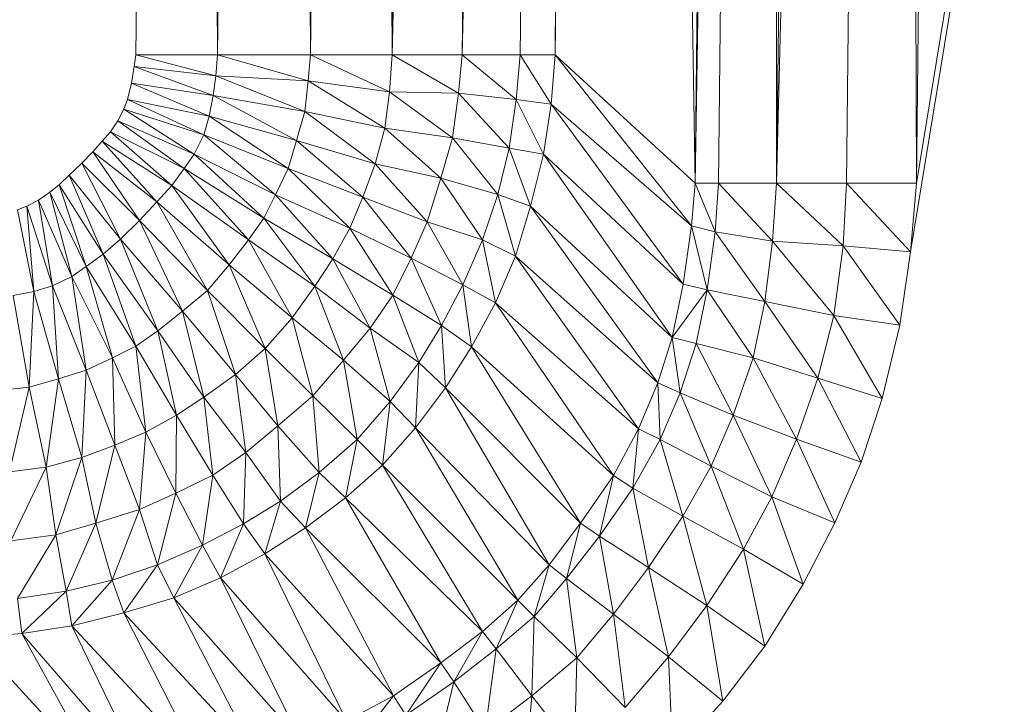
# Model space of a CAD drawing. Header units: metres. Extents: x 391.1 to 427.5, y 12.7 to 28.4.
# Tile 25 of 222: x 409.0032 to 409.0602, y 14.256 to 14.2956. Entities that reach past the tile are written whole.
import ezdxf

# ---------------------------------------------------------------- set-up
doc = ezdxf.new("R2010")
doc.units = ezdxf.units.M
doc.layers.add('02_MOBILIARIO', color=7, linetype='Continuous', lineweight=18)

# ---------------------------------------------------------------- blocks, each defined once
blk = doc.blocks.new('Family - Plats de dutxa PS-1-153583-01_ENLLUMENAT_PS1')
at = {"layer": '02_MOBILIARIO', "color": 253, "true_color": 0xaaaaaa}
for p, q in [((0.706458, 0.113238), (0.709829, 0.400261)), ((0.706458, 0.113238), (0.709829, 0.400261)), ((0.711177, 0.113238), (0.709829, 0.400261)), ((0.709829, 0.400261), (0.711177, 0.113238)), ((0.711177, 0.113238), (0.714548, 0.400261)), ((0.714548, 0.400261), (0.711177, 0.113238)), ((0.71657, 0.113238), (0.714548, 0.400261)), ((0.714548, 0.400261), (0.71657, 0.113238)), ((0.71657, 0.113238), (0.719941, 0.400261)), ((0.719941, 0.400261), (0.71657, 0.113238)), ((0.721289, 0.113238), (0.719941, 0.400261)), ((0.719941, 0.400261), (0.721289, 0.113238)), ((0.728705, 0.400261), (0.721289, 0.113238)), ((0.721289, 0.113238), (0.72466, 0.400261)), ((0.721289, 0.113238), (0.728705, 0.400261)), ((0.72466, 0.400261), (0.721289, 0.113238)), ((0.732076, 0.400261), (0.725334, 0.113238)), ((0.725334, 0.113238), (0.728705, 0.400261)), ((0.725334, 0.113238), (0.732076, 0.400261)), ((0.728705, 0.400261), (0.725334, 0.113238)), ((0.728705, 0.113238), (0.732076, 0.400261)), ((0.732076, 0.400261), (0.728705, 0.113238)), ((0.730727, 0.113238), (0.734098, 0.400261)), ((0.730727, 0.113238), (0.732076, 0.400261)), ((0.732076, 0.400261), (0.730727, 0.113238)), ((0.734098, 0.400261), (0.730727, 0.113238)), ((0.738817, 0.105823), (0.734098, 0.400261)), ((0.734098, 0.400261), (0.738817, 0.105823)), ((0.743536, 0.400261), (0.738817, 0.105823)), ((0.738817, 0.105823), (0.742188, 0.400261)), ((0.738817, 0.105823), (0.743536, 0.400261)), ((0.742188, 0.400261), (0.738817, 0.105823)), ((0.740166, 0.105823), (0.743536, 0.400261)), ((0.743536, 0.400261), (0.740166, 0.105823)), ((0.750952, 0.400261), (0.743536, 0.105823)), ((0.743536, 0.105823), (0.746907, 0.400261)), ((0.743536, 0.105823), (0.750952, 0.400261)), ((0.743536, 0.105823), (0.743536, 0.400261)), ((0.743536, 0.400261), (0.743536, 0.105823)), ((0.746907, 0.400261), (0.743536, 0.105823)), ((0.747581, 0.105823), (0.750952, 0.400261)), ((0.750952, 0.400261), (0.747581, 0.105823)), ((0.751626, 0.105823), (0.750952, 0.400261)), ((0.750952, 0.400261), (0.751626, 0.105823)), ((0.799997, 0.400261), (0.751291, 0.101849)), ((0.751291, 0.101849), (0.799997, 0.400261)), ((0.799997, 0.400261), (0.751626, 0.105823)), ((0.751626, 0.105823), (0.799997, 0.400261)), ((0.754997, 0.400261), (0.751626, 0.105823)), ((0.754997, 0.400261), (0.751626, 0.105823)), ((0.706367, 0.112561), (0.706458, 0.113238)), ((0.706367, 0.112561), (0.706458, 0.113238)), ((0.711177, 0.113238), (0.706458, 0.113238)), ((0.711093, 0.11204), (0.706458, 0.113238)), ((0.706458, 0.113238), (0.711177, 0.113238)), ((0.706458, 0.113238), (0.711093, 0.11204)), ((0.711093, 0.11204), (0.711177, 0.113238)), ((0.711177, 0.113238), (0.711093, 0.11204)), ((0.71657, 0.113238), (0.711177, 0.113238)), ((0.716429, 0.11174), (0.711177, 0.113238)), ((0.711177, 0.113238), (0.71657, 0.113238)), ((0.711177, 0.113238), (0.716429, 0.11174)), ((0.716429, 0.11174), (0.71657, 0.113238)), ((0.71657, 0.113238), (0.716429, 0.11174)), ((0.721289, 0.113238), (0.71657, 0.113238)), ((0.721131, 0.111102), (0.71657, 0.113238)), ((0.71657, 0.113238), (0.721289, 0.113238)), ((0.71657, 0.113238), (0.721131, 0.111102)), ((0.721131, 0.111102), (0.721289, 0.113238)), ((0.721289, 0.113238), (0.721131, 0.111102)), ((0.721289, 0.113238), (0.725334, 0.113238)), ((0.725124, 0.11103), (0.721289, 0.113238)), ((0.721289, 0.113238), (0.725334, 0.113238)), ((0.721289, 0.113238), (0.725124, 0.11103)), ((0.725124, 0.11103), (0.725334, 0.113238)), ((0.725334, 0.113238), (0.725124, 0.11103)), ((0.725334, 0.113238), (0.728705, 0.113238)), ((0.728464, 0.110655), (0.725334, 0.113238)), ((0.725334, 0.113238), (0.728705, 0.113238)), ((0.725334, 0.113238), (0.728464, 0.110655)), ((0.728464, 0.110655), (0.728705, 0.113238)), ((0.728705, 0.113238), (0.728464, 0.110655)), ((0.730727, 0.113238), (0.728705, 0.113238)), ((0.73049, 0.110392), (0.728705, 0.113238)), ((0.728705, 0.113238), (0.730727, 0.113238)), ((0.728705, 0.113238), (0.73049, 0.110392)), ((0.73049, 0.110392), (0.730727, 0.113238)), ((0.730727, 0.113238), (0.73049, 0.110392)), ((0.738817, 0.105823), (0.730727, 0.113238)), ((0.738615, 0.10335), (0.730727, 0.113238)), ((0.730727, 0.113238), (0.738817, 0.105823)), ((0.730727, 0.113238), (0.738615, 0.10335)), ((0.706215, 0.111606), (0.706367, 0.112561)), ((0.706215, 0.111606), (0.706367, 0.112561)), ((0.711093, 0.11204), (0.706367, 0.112561)), ((0.710941, 0.11089), (0.706367, 0.112561)), ((0.706367, 0.112561), (0.711093, 0.11204)), ((0.706367, 0.112561), (0.710941, 0.11089)), ((0.710941, 0.11089), (0.711093, 0.11204)), ((0.711093, 0.11204), (0.710941, 0.11089)), ((0.716429, 0.11174), (0.711093, 0.11204)), ((0.716241, 0.109975), (0.711093, 0.11204)), ((0.711093, 0.11204), (0.716429, 0.11174)), ((0.711093, 0.11204), (0.716241, 0.109975)), ((0.716241, 0.109975), (0.716429, 0.11174)), ((0.716429, 0.11174), (0.716241, 0.109975)), ((0.721131, 0.111102), (0.716429, 0.11174)), ((0.720868, 0.108998), (0.716429, 0.11174)), ((0.716429, 0.11174), (0.721131, 0.111102)), ((0.716429, 0.11174), (0.720868, 0.108998)), ((0.705977, 0.110652), (0.706215, 0.111606)), ((0.705977, 0.110652), (0.706215, 0.111606)), ((0.710941, 0.11089), (0.706215, 0.111606)), ((0.710703, 0.109697), (0.706215, 0.111606)), ((0.706215, 0.111606), (0.710941, 0.11089)), ((0.706215, 0.111606), (0.710703, 0.109697)), ((0.70576, 0.110109), (0.705977, 0.110652)), ((0.70576, 0.110109), (0.705977, 0.110652)), ((0.710703, 0.109697), (0.705977, 0.110652)), ((0.710383, 0.108622), (0.705977, 0.110652)), ((0.705977, 0.110652), (0.710703, 0.109697)), ((0.705977, 0.110652), (0.710383, 0.108622)), ((0.710703, 0.109697), (0.710941, 0.11089)), ((0.710941, 0.11089), (0.710703, 0.109697)), ((0.716241, 0.109975), (0.710941, 0.11089)), ((0.715753, 0.108284), (0.710941, 0.11089)), ((0.710941, 0.11089), (0.716241, 0.109975)), ((0.710941, 0.11089), (0.715753, 0.108284)), ((0.720868, 0.108998), (0.721131, 0.111102)), ((0.721131, 0.111102), (0.720868, 0.108998)), ((0.725124, 0.11103), (0.721131, 0.111102)), ((0.724786, 0.108438), (0.721131, 0.111102)), ((0.721131, 0.111102), (0.725124, 0.11103)), ((0.721131, 0.111102), (0.724786, 0.108438)), ((0.724786, 0.108438), (0.725124, 0.11103)), ((0.725124, 0.11103), (0.724786, 0.108438)), ((0.728464, 0.110655), (0.725124, 0.11103)), ((0.728051, 0.107837), (0.725124, 0.11103)), ((0.725124, 0.11103), (0.728464, 0.110655)), ((0.725124, 0.11103), (0.728051, 0.107837)), ((0.728051, 0.107837), (0.728464, 0.110655)), ((0.728464, 0.110655), (0.728051, 0.107837)), ((0.73049, 0.110392), (0.728464, 0.110655)), ((0.73004, 0.107499), (0.728464, 0.110655)), ((0.728464, 0.110655), (0.73049, 0.110392)), ((0.728464, 0.110655), (0.73004, 0.107499)), ((0.705413, 0.109436), (0.70576, 0.110109)), ((0.705413, 0.109436), (0.70576, 0.110109)), ((0.710383, 0.108622), (0.70576, 0.110109)), ((0.709835, 0.107505), (0.70576, 0.110109)), ((0.70576, 0.110109), (0.710383, 0.108622)), ((0.70576, 0.110109), (0.709835, 0.107505)), ((0.715753, 0.108284), (0.716241, 0.109975)), ((0.716241, 0.109975), (0.715753, 0.108284)), ((0.720868, 0.108998), (0.716241, 0.109975)), ((0.720305, 0.106932), (0.716241, 0.109975)), ((0.716241, 0.109975), (0.720868, 0.108998)), ((0.716241, 0.109975), (0.720305, 0.106932)), ((0.73004, 0.107499), (0.73049, 0.110392)), ((0.73049, 0.110392), (0.73004, 0.107499)), ((0.738615, 0.10335), (0.73049, 0.110392)), ((0.738129, 0.099985), (0.73049, 0.110392)), ((0.73049, 0.110392), (0.738615, 0.10335)), ((0.73049, 0.110392), (0.738129, 0.099985)), ((0.704996, 0.108799), (0.705413, 0.109436)), ((0.704996, 0.108799), (0.705413, 0.109436)), ((0.709835, 0.107505), (0.705413, 0.109436)), ((0.709257, 0.106669), (0.705413, 0.109436)), ((0.705413, 0.109436), (0.709835, 0.107505)), ((0.705413, 0.109436), (0.709257, 0.106669)), ((0.710383, 0.108622), (0.710703, 0.109697)), ((0.710703, 0.109697), (0.710383, 0.108622)), ((0.715753, 0.108284), (0.710703, 0.109697)), ((0.715265, 0.106669), (0.710703, 0.109697)), ((0.710703, 0.109697), (0.715753, 0.108284)), ((0.710703, 0.109697), (0.715265, 0.106669)), ((0.720305, 0.106932), (0.720868, 0.108998)), ((0.720868, 0.108998), (0.720305, 0.106932)), ((0.724786, 0.108438), (0.720868, 0.108998)), ((0.724107, 0.106105), (0.720868, 0.108998)), ((0.720868, 0.108998), (0.724786, 0.108438)), ((0.720868, 0.108998), (0.724107, 0.106105)), ((0.704517, 0.108244), (0.704996, 0.108799)), ((0.704517, 0.108244), (0.704996, 0.108799)), ((0.709257, 0.106669), (0.704996, 0.108799)), ((0.708544, 0.105692), (0.704996, 0.108799)), ((0.704996, 0.108799), (0.709257, 0.106669)), ((0.704996, 0.108799), (0.708544, 0.105692)), ((0.709835, 0.107505), (0.710383, 0.108622)), ((0.710383, 0.108622), (0.709835, 0.107505)), ((0.715265, 0.106669), (0.710383, 0.108622)), ((0.714548, 0.105148), (0.710383, 0.108622)), ((0.710383, 0.108622), (0.715265, 0.106669)), ((0.710383, 0.108622), (0.714548, 0.105148)), ((0.715265, 0.106669), (0.715753, 0.108284)), ((0.715753, 0.108284), (0.715265, 0.106669)), ((0.720305, 0.106932), (0.715753, 0.108284)), ((0.719592, 0.105016), (0.715753, 0.108284)), ((0.715753, 0.108284), (0.720305, 0.106932)), ((0.715753, 0.108284), (0.719592, 0.105016)), ((0.724107, 0.106105), (0.724786, 0.108438)), ((0.724786, 0.108438), (0.724107, 0.106105)), ((0.728051, 0.107837), (0.724786, 0.108438)), ((0.727413, 0.10517), (0.724786, 0.108438)), ((0.724786, 0.108438), (0.728051, 0.107837)), ((0.724786, 0.108438), (0.727413, 0.10517)), ((0.703977, 0.107643), (0.704517, 0.108244)), ((0.703977, 0.107643), (0.704517, 0.108244)), ((0.708544, 0.105692), (0.704517, 0.108244)), ((0.707666, 0.104737), (0.704517, 0.108244)), ((0.704517, 0.108244), (0.708544, 0.105692)), ((0.704517, 0.108244), (0.707666, 0.104737)), ((0.727413, 0.10517), (0.728051, 0.107837)), ((0.728051, 0.107837), (0.727413, 0.10517)), ((0.73004, 0.107499), (0.728051, 0.107837)), ((0.729289, 0.104494), (0.728051, 0.107837)), ((0.728051, 0.107837), (0.73004, 0.107499)), ((0.728051, 0.107837), (0.729289, 0.104494)), ((0.703332, 0.106983), (0.703977, 0.107643)), ((0.703332, 0.106983), (0.703977, 0.107643)), ((0.707666, 0.104737), (0.703977, 0.107643)), ((0.706672, 0.103654), (0.703977, 0.107643)), ((0.703977, 0.107643), (0.707666, 0.104737)), ((0.703977, 0.107643), (0.706672, 0.103654)), ((0.709257, 0.106669), (0.709835, 0.107505)), ((0.709835, 0.107505), (0.709257, 0.106669)), ((0.714548, 0.105148), (0.709835, 0.107505)), ((0.713873, 0.1038), (0.709835, 0.107505)), ((0.709835, 0.107505), (0.714548, 0.105148)), ((0.709835, 0.107505), (0.713873, 0.1038)), ((0.729289, 0.104494), (0.73004, 0.107499)), ((0.73004, 0.107499), (0.729289, 0.104494)), ((0.738129, 0.099985), (0.73004, 0.107499)), ((0.737484, 0.096891), (0.73004, 0.107499)), ((0.73004, 0.107499), (0.738129, 0.099985)), ((0.73004, 0.107499), (0.737484, 0.096891)), ((0.702597, 0.106278), (0.703332, 0.106983)), ((0.702597, 0.106278), (0.703332, 0.106983)), ((0.703332, 0.106983), (0.705572, 0.102587)), ((0.706672, 0.103654), (0.703332, 0.106983)), ((0.705572, 0.102587), (0.703332, 0.106983)), ((0.706672, 0.103654), (0.703332, 0.106983)), ((0.708544, 0.105692), (0.709257, 0.106669)), ((0.709257, 0.106669), (0.708544, 0.105692)), ((0.713873, 0.1038), (0.709257, 0.106669)), ((0.712976, 0.102537), (0.709257, 0.106669)), ((0.709257, 0.106669), (0.713873, 0.1038)), ((0.709257, 0.106669), (0.712976, 0.102537)), ((0.714548, 0.105148), (0.715265, 0.106669)), ((0.715265, 0.106669), (0.714548, 0.105148)), ((0.719592, 0.105016), (0.715265, 0.106669)), ((0.718842, 0.103213), (0.715265, 0.106669)), ((0.715265, 0.106669), (0.719592, 0.105016)), ((0.715265, 0.106669), (0.718842, 0.103213)), ((0.719592, 0.105016), (0.720305, 0.106932)), ((0.720305, 0.106932), (0.719592, 0.105016)), ((0.724107, 0.106105), (0.720305, 0.106932)), ((0.723319, 0.103589), (0.720305, 0.106932)), ((0.720305, 0.106932), (0.724107, 0.106105)), ((0.720305, 0.106932), (0.723319, 0.103589)), ((0.702012, 0.105722), (0.702597, 0.106278)), ((0.702012, 0.105722), (0.702597, 0.106278)), ((0.702597, 0.106278), (0.704566, 0.101714)), ((0.705572, 0.102587), (0.702597, 0.106278)), ((0.704566, 0.101714), (0.702597, 0.106278)), ((0.702597, 0.106278), (0.705572, 0.102587)), ((0.723319, 0.103589), (0.724107, 0.106105)), ((0.724107, 0.106105), (0.723319, 0.103589)), ((0.727413, 0.10517), (0.724107, 0.106105)), ((0.726512, 0.10254), (0.724107, 0.106105)), ((0.724107, 0.106105), (0.727413, 0.10517)), ((0.724107, 0.106105), (0.726512, 0.10254)), ((0.701473, 0.105302), (0.702012, 0.105722)), ((0.701473, 0.105302), (0.702012, 0.105722)), ((0.702012, 0.105722), (0.703589, 0.101001)), ((0.704566, 0.101714), (0.702012, 0.105722)), ((0.703589, 0.101001), (0.702012, 0.105722)), ((0.702012, 0.105722), (0.704566, 0.101714)), ((0.707666, 0.104737), (0.708544, 0.105692)), ((0.708544, 0.105692), (0.707666, 0.104737)), ((0.712976, 0.102537), (0.708544, 0.105692)), ((0.711851, 0.101103), (0.708544, 0.105692)), ((0.708544, 0.105692), (0.712976, 0.102537)), ((0.708544, 0.105692), (0.711851, 0.101103)), ((0.738615, 0.10335), (0.738817, 0.105823)), ((0.738817, 0.105823), (0.738615, 0.10335)), ((0.738817, 0.105823), (0.740166, 0.105823)), ((0.739973, 0.10301), (0.738817, 0.105823)), ((0.738817, 0.105823), (0.740166, 0.105823)), ((0.738817, 0.105823), (0.739973, 0.10301)), ((0.739973, 0.10301), (0.740166, 0.105823)), ((0.740166, 0.105823), (0.739973, 0.10301)), ((0.743536, 0.105823), (0.740166, 0.105823)), ((0.743295, 0.102465), (0.740166, 0.105823)), ((0.740166, 0.105823), (0.743536, 0.105823)), ((0.740166, 0.105823), (0.743295, 0.102465)), ((0.743295, 0.102465), (0.743536, 0.105823)), ((0.743536, 0.105823), (0.743295, 0.102465)), ((0.743536, 0.105823), (0.747581, 0.105823)), ((0.747395, 0.102191), (0.743536, 0.105823)), ((0.743536, 0.105823), (0.747581, 0.105823)), ((0.743536, 0.105823), (0.747395, 0.102191)), ((0.747395, 0.102191), (0.747581, 0.105823)), ((0.747581, 0.105823), (0.747395, 0.102191)), ((0.751626, 0.105823), (0.747581, 0.105823)), ((0.751291, 0.101849), (0.747581, 0.105823)), ((0.747581, 0.105823), (0.751626, 0.105823)), ((0.747581, 0.105823), (0.751291, 0.101849)), ((0.751626, 0.105823), (0.751291, 0.101849)), ((0.751626, 0.105823), (0.751291, 0.101849)), ((0.700149, 0.104498), (0.700821, 0.104845)), ((0.700149, 0.104498), (0.700821, 0.104845)), ((0.700821, 0.104845), (0.701473, 0.105302)), ((0.700821, 0.104845), (0.701473, 0.105302)), ((0.700821, 0.104845), (0.701635, 0.099875)), ((0.702753, 0.100422), (0.700821, 0.104845)), ((0.701635, 0.099875), (0.700821, 0.104845)), ((0.700821, 0.104845), (0.702753, 0.100422)), ((0.701473, 0.105302), (0.702753, 0.100422)), ((0.703589, 0.101001), (0.701473, 0.105302)), ((0.702753, 0.100422), (0.701473, 0.105302)), ((0.701473, 0.105302), (0.703589, 0.101001)), ((0.713873, 0.1038), (0.714548, 0.105148)), ((0.714548, 0.105148), (0.713873, 0.1038)), ((0.718842, 0.103213), (0.714548, 0.105148)), ((0.717866, 0.101447), (0.714548, 0.105148)), ((0.714548, 0.105148), (0.718842, 0.103213)), ((0.714548, 0.105148), (0.717866, 0.101447)), ((0.718842, 0.103213), (0.719592, 0.105016)), ((0.719592, 0.105016), (0.718842, 0.103213)), ((0.723319, 0.103589), (0.719592, 0.105016)), ((0.72238, 0.101485), (0.719592, 0.105016)), ((0.719592, 0.105016), (0.723319, 0.103589)), ((0.719592, 0.105016), (0.72238, 0.101485)), ((0.726512, 0.10254), (0.727413, 0.10517)), ((0.727413, 0.10517), (0.726512, 0.10254)), ((0.729289, 0.104494), (0.727413, 0.10517)), ((0.728426, 0.101601), (0.727413, 0.10517)), ((0.727413, 0.10517), (0.729289, 0.104494)), ((0.727413, 0.10517), (0.728426, 0.101601)), ((0.699606, 0.104281), (0.700149, 0.104498)), ((0.699606, 0.104281), (0.700149, 0.104498)), ((0.700561, 0.099555), (0.699606, 0.104281)), ((0.699606, 0.104281), (0.700561, 0.099555)), ((0.700149, 0.104498), (0.700561, 0.099555)), ((0.701635, 0.099875), (0.700149, 0.104498)), ((0.700561, 0.099555), (0.700149, 0.104498)), ((0.700149, 0.104498), (0.701635, 0.099875)), ((0.706672, 0.103654), (0.707666, 0.104737)), ((0.707666, 0.104737), (0.706672, 0.103654)), ((0.711851, 0.101103), (0.707666, 0.104737)), ((0.710604, 0.099618), (0.707666, 0.104737)), ((0.707666, 0.104737), (0.711851, 0.101103)), ((0.707666, 0.104737), (0.710604, 0.099618)), ((0.728426, 0.101601), (0.729289, 0.104494)), ((0.729289, 0.104494), (0.728426, 0.101601)), ((0.737484, 0.096891), (0.729289, 0.104494)), ((0.736669, 0.094274), (0.729289, 0.104494)), ((0.729289, 0.104494), (0.737484, 0.096891)), ((0.729289, 0.104494), (0.736669, 0.094274)), ((0.712976, 0.102537), (0.713873, 0.1038)), ((0.713873, 0.1038), (0.712976, 0.102537)), ((0.717866, 0.101447), (0.713873, 0.1038)), ((0.716815, 0.09987), (0.713873, 0.1038)), ((0.713873, 0.1038), (0.717866, 0.101447)), ((0.713873, 0.1038), (0.716815, 0.09987)), ((0.705572, 0.102587), (0.706672, 0.103654)), ((0.706672, 0.103654), (0.705572, 0.102587)), ((0.706672, 0.103654), (0.709154, 0.098407)), ((0.710604, 0.099618), (0.706672, 0.103654)), ((0.709154, 0.098407), (0.706672, 0.103654)), ((0.710604, 0.099618), (0.706672, 0.103654)), ((0.717866, 0.101447), (0.718842, 0.103213)), ((0.718842, 0.103213), (0.717866, 0.101447)), ((0.72238, 0.101485), (0.718842, 0.103213)), ((0.72133, 0.099344), (0.718842, 0.103213)), ((0.718842, 0.103213), (0.72238, 0.101485)), ((0.718842, 0.103213), (0.72133, 0.099344)), ((0.72238, 0.101485), (0.723319, 0.103589)), ((0.723319, 0.103589), (0.72238, 0.101485)), ((0.726512, 0.10254), (0.723319, 0.103589)), ((0.725386, 0.099948), (0.723319, 0.103589)), ((0.723319, 0.103589), (0.726512, 0.10254)), ((0.723319, 0.103589), (0.725386, 0.099948)), ((0.738129, 0.099985), (0.738615, 0.10335)), ((0.738615, 0.10335), (0.738129, 0.099985)), ((0.739973, 0.10301), (0.738615, 0.10335)), ((0.739522, 0.099645), (0.738615, 0.10335)), ((0.738615, 0.10335), (0.739973, 0.10301)), ((0.738615, 0.10335), (0.739522, 0.099645)), ((0.704566, 0.101714), (0.705572, 0.102587)), ((0.705572, 0.102587), (0.704566, 0.101714)), ((0.705572, 0.102587), (0.707721, 0.097282)), ((0.709154, 0.098407), (0.705572, 0.102587)), ((0.707721, 0.097282), (0.705572, 0.102587)), ((0.705572, 0.102587), (0.709154, 0.098407)), ((0.739522, 0.099645), (0.739973, 0.10301)), ((0.739973, 0.10301), (0.739522, 0.099645)), ((0.743295, 0.102465), (0.739973, 0.10301)), ((0.74286, 0.098965), (0.739973, 0.10301)), ((0.739973, 0.10301), (0.743295, 0.102465)), ((0.739973, 0.10301), (0.74286, 0.098965)), ((0.711851, 0.101103), (0.712976, 0.102537)), ((0.712976, 0.102537), (0.711851, 0.101103)), ((0.716815, 0.09987), (0.712976, 0.102537)), ((0.715502, 0.098029), (0.712976, 0.102537)), ((0.712976, 0.102537), (0.716815, 0.09987)), ((0.712976, 0.102537), (0.715502, 0.098029)), ((0.725386, 0.099948), (0.726512, 0.10254)), ((0.726512, 0.10254), (0.725386, 0.099948)), ((0.728426, 0.101601), (0.726512, 0.10254)), ((0.727263, 0.098897), (0.726512, 0.10254)), ((0.726512, 0.10254), (0.728426, 0.101601)), ((0.726512, 0.10254), (0.727263, 0.098897)), ((0.74286, 0.098965), (0.743295, 0.102465)), ((0.743295, 0.102465), (0.74286, 0.098965)), ((0.747395, 0.102191), (0.743295, 0.102465)), ((0.746848, 0.098155), (0.743295, 0.102465)), ((0.743295, 0.102465), (0.747395, 0.102191)), ((0.743295, 0.102465), (0.746848, 0.098155)), ((0.746848, 0.098155), (0.747395, 0.102191)), ((0.747395, 0.102191), (0.746848, 0.098155)), ((0.751291, 0.101849), (0.747395, 0.102191)), ((0.750676, 0.097608), (0.747395, 0.102191)), ((0.747395, 0.102191), (0.751291, 0.101849)), ((0.747395, 0.102191), (0.750676, 0.097608)), ((0.703589, 0.101001), (0.704566, 0.101714)), ((0.704566, 0.101714), (0.703589, 0.101001)), ((0.704566, 0.101714), (0.706458, 0.096384)), ((0.707721, 0.097282), (0.704566, 0.101714)), ((0.706458, 0.096384), (0.704566, 0.101714)), ((0.704566, 0.101714), (0.707721, 0.097282)), ((0.716815, 0.09987), (0.717866, 0.101447)), ((0.717866, 0.101447), (0.716815, 0.09987)), ((0.72133, 0.099344), (0.717866, 0.101447)), ((0.720016, 0.097428), (0.717866, 0.101447)), ((0.717866, 0.101447), (0.72133, 0.099344)), ((0.717866, 0.101447), (0.720016, 0.097428)), ((0.72133, 0.099344), (0.72238, 0.101485)), ((0.72238, 0.101485), (0.72133, 0.099344)), ((0.725386, 0.099948), (0.72238, 0.101485)), ((0.724144, 0.097578), (0.72238, 0.101485)), ((0.72238, 0.101485), (0.725386, 0.099948)), ((0.72238, 0.101485), (0.724144, 0.097578)), ((0.727263, 0.098897), (0.728426, 0.101601)), ((0.728426, 0.101601), (0.727263, 0.098897)), ((0.736669, 0.094274), (0.728426, 0.101601)), ((0.73554, 0.091607), (0.728426, 0.101601)), ((0.728426, 0.101601), (0.736669, 0.094274)), ((0.728426, 0.101601), (0.73554, 0.091607)), ((0.750676, 0.097608), (0.751291, 0.101849)), ((0.751291, 0.101849), (0.750676, 0.097608)), ((0.702753, 0.100422), (0.703589, 0.101001)), ((0.703589, 0.101001), (0.702753, 0.100422)), ((0.703589, 0.101001), (0.705109, 0.09571)), ((0.706458, 0.096384), (0.703589, 0.101001)), ((0.705109, 0.09571), (0.703589, 0.101001)), ((0.703589, 0.101001), (0.706458, 0.096384)), ((0.710604, 0.099618), (0.711851, 0.101103)), ((0.711851, 0.101103), (0.710604, 0.099618)), ((0.715502, 0.098029), (0.711851, 0.101103)), ((0.713941, 0.096246), (0.711851, 0.101103)), ((0.711851, 0.101103), (0.715502, 0.098029)), ((0.711851, 0.101103), (0.713941, 0.096246)), ((0.701635, 0.099875), (0.702753, 0.100422)), ((0.702753, 0.100422), (0.701635, 0.099875)), ((0.702753, 0.100422), (0.703589, 0.094993)), ((0.705109, 0.09571), (0.702753, 0.100422)), ((0.703589, 0.094993), (0.702753, 0.100422)), ((0.702753, 0.100422), (0.705109, 0.09571)), ((0.700561, 0.099555), (0.701635, 0.099875)), ((0.701635, 0.099875), (0.700561, 0.099555)), ((0.701635, 0.099875), (0.701974, 0.094505)), ((0.703589, 0.094993), (0.701635, 0.099875)), ((0.701974, 0.094505), (0.701635, 0.099875)), ((0.701635, 0.099875), (0.703589, 0.094993)), ((0.715502, 0.098029), (0.716815, 0.09987)), ((0.716815, 0.09987), (0.715502, 0.098029)), ((0.720016, 0.097428), (0.716815, 0.09987)), ((0.718477, 0.095587), (0.716815, 0.09987)), ((0.716815, 0.09987), (0.720016, 0.097428)), ((0.716815, 0.09987), (0.718477, 0.095587)), ((0.724144, 0.097578), (0.725386, 0.099948)), ((0.725386, 0.099948), (0.724144, 0.097578)), ((0.727263, 0.098897), (0.725386, 0.099948)), ((0.725874, 0.096342), (0.725386, 0.099948)), ((0.725386, 0.099948), (0.727263, 0.098897)), ((0.725386, 0.099948), (0.725874, 0.096342)), ((0.737484, 0.096891), (0.738129, 0.099985)), ((0.738129, 0.099985), (0.737484, 0.096891)), ((0.739522, 0.099645), (0.738129, 0.099985)), ((0.739522, 0.099645), (0.738129, 0.099985)), ((0.699367, 0.099317), (0.700561, 0.099555)), ((0.700561, 0.099555), (0.699367, 0.099317)), ((0.700283, 0.094017), (0.699367, 0.099317)), ((0.699367, 0.099317), (0.700283, 0.094017)), ((0.700561, 0.099555), (0.700283, 0.094017)), ((0.700283, 0.094017), (0.700561, 0.099555)), ((0.701974, 0.094505), (0.700561, 0.099555)), ((0.700561, 0.099555), (0.701974, 0.094505)), ((0.709154, 0.098407), (0.710604, 0.099618)), ((0.710604, 0.099618), (0.709154, 0.098407)), ((0.710604, 0.099618), (0.712229, 0.094756)), ((0.713941, 0.096246), (0.710604, 0.099618)), ((0.712229, 0.094756), (0.710604, 0.099618)), ((0.713941, 0.096246), (0.710604, 0.099618)), ((0.720016, 0.097428), (0.72133, 0.099344)), ((0.72133, 0.099344), (0.720016, 0.097428)), ((0.724144, 0.097578), (0.72133, 0.099344)), ((0.722831, 0.095437), (0.72133, 0.099344)), ((0.72133, 0.099344), (0.724144, 0.097578)), ((0.72133, 0.099344), (0.722831, 0.095437)), ((0.737484, 0.096891), (0.739522, 0.099645)), ((0.739522, 0.099645), (0.737484, 0.096891)), ((0.738876, 0.096551), (0.739522, 0.099645)), ((0.739522, 0.099645), (0.738876, 0.096551)), ((0.74286, 0.098965), (0.739522, 0.099645)), ((0.742188, 0.09571), (0.739522, 0.099645)), ((0.739522, 0.099645), (0.74286, 0.098965)), ((0.739522, 0.099645), (0.742188, 0.09571)), ((0.725874, 0.096342), (0.727263, 0.098897)), ((0.727263, 0.098897), (0.725874, 0.096342)), ((0.73554, 0.091607), (0.727263, 0.098897)), ((0.734091, 0.088899), (0.727263, 0.098897)), ((0.727263, 0.098897), (0.73554, 0.091607)), ((0.727263, 0.098897), (0.734091, 0.088899)), ((0.742188, 0.09571), (0.74286, 0.098965)), ((0.74286, 0.098965), (0.742188, 0.09571)), ((0.746848, 0.098155), (0.74286, 0.098965)), ((0.745916, 0.094546), (0.74286, 0.098965)), ((0.74286, 0.098965), (0.746848, 0.098155)), ((0.74286, 0.098965), (0.745916, 0.094546)), ((0.707721, 0.097282), (0.709154, 0.098407)), ((0.709154, 0.098407), (0.707721, 0.097282)), ((0.709154, 0.098407), (0.710388, 0.093443)), ((0.712229, 0.094756), (0.709154, 0.098407)), ((0.710388, 0.093443), (0.709154, 0.098407)), ((0.709154, 0.098407), (0.712229, 0.094756)), ((0.713941, 0.096246), (0.715502, 0.098029)), ((0.715502, 0.098029), (0.713941, 0.096246)), ((0.718477, 0.095587), (0.715502, 0.098029)), ((0.716697, 0.093519), (0.715502, 0.098029)), ((0.715502, 0.098029), (0.718477, 0.095587)), ((0.715502, 0.098029), (0.716697, 0.093519)), ((0.745916, 0.094546), (0.746848, 0.098155)), ((0.746848, 0.098155), (0.745916, 0.094546)), ((0.750676, 0.097608), (0.746848, 0.098155)), ((0.749651, 0.093366), (0.746848, 0.098155)), ((0.746848, 0.098155), (0.750676, 0.097608)), ((0.746848, 0.098155), (0.749651, 0.093366)), ((0.722831, 0.095437), (0.724144, 0.097578)), ((0.724144, 0.097578), (0.722831, 0.095437)), ((0.725874, 0.096342), (0.724144, 0.097578)), ((0.724373, 0.093976), (0.724144, 0.097578)), ((0.724144, 0.097578), (0.725874, 0.096342)), ((0.724144, 0.097578), (0.724373, 0.093976)), ((0.749651, 0.093366), (0.750676, 0.097608)), ((0.750676, 0.097608), (0.749651, 0.093366)), ((0.706458, 0.096384), (0.707721, 0.097282)), ((0.707721, 0.097282), (0.706458, 0.096384)), ((0.707721, 0.097282), (0.70881, 0.092392)), ((0.710388, 0.093443), (0.707721, 0.097282)), ((0.70881, 0.092392), (0.707721, 0.097282)), ((0.707721, 0.097282), (0.710388, 0.093443)), ((0.718477, 0.095587), (0.720016, 0.097428)), ((0.720016, 0.097428), (0.718477, 0.095587)), ((0.722831, 0.095437), (0.720016, 0.097428)), ((0.72118, 0.093183), (0.720016, 0.097428)), ((0.720016, 0.097428), (0.722831, 0.095437)), ((0.720016, 0.097428), (0.72118, 0.093183)), ((0.736669, 0.094274), (0.737484, 0.096891)), ((0.737484, 0.096891), (0.736669, 0.094274)), ((0.737484, 0.096891), (0.738876, 0.096551)), ((0.73796, 0.093696), (0.737484, 0.096891)), ((0.737484, 0.096891), (0.738876, 0.096551)), ((0.737484, 0.096891), (0.73796, 0.093696)), ((0.705109, 0.09571), (0.706458, 0.096384)), ((0.706458, 0.096384), (0.705109, 0.09571)), ((0.706458, 0.096384), (0.707045, 0.091416)), ((0.70881, 0.092392), (0.706458, 0.096384)), ((0.707045, 0.091416), (0.706458, 0.096384)), ((0.706458, 0.096384), (0.70881, 0.092392)), ((0.724373, 0.093976), (0.725874, 0.096342)), ((0.725874, 0.096342), (0.724373, 0.093976)), ((0.734091, 0.088899), (0.725874, 0.096342)), ((0.732187, 0.086145), (0.725874, 0.096342)), ((0.725874, 0.096342), (0.734091, 0.088899)), ((0.725874, 0.096342), (0.732187, 0.086145)), ((0.73796, 0.093696), (0.738876, 0.096551)), ((0.738876, 0.096551), (0.73796, 0.093696)), ((0.742188, 0.09571), (0.738876, 0.096551)), ((0.741026, 0.092404), (0.738876, 0.096551)), ((0.738876, 0.096551), (0.742188, 0.09571)), ((0.738876, 0.096551), (0.741026, 0.092404)), ((0.712229, 0.094756), (0.713941, 0.096246)), ((0.713941, 0.096246), (0.712229, 0.094756)), ((0.713941, 0.096246), (0.714671, 0.09178)), ((0.716697, 0.093519), (0.713941, 0.096246)), ((0.714671, 0.09178), (0.713941, 0.096246)), ((0.716697, 0.093519), (0.713941, 0.096246)), ((0.703589, 0.094993), (0.705109, 0.09571)), ((0.705109, 0.09571), (0.703589, 0.094993)), ((0.705109, 0.09571), (0.705242, 0.090666)), ((0.707045, 0.091416), (0.705109, 0.09571)), ((0.705242, 0.090666), (0.705109, 0.09571)), ((0.705109, 0.09571), (0.707045, 0.091416)), ((0.716697, 0.093519), (0.718477, 0.095587)), ((0.718477, 0.095587), (0.716697, 0.093519)), ((0.72118, 0.093183), (0.718477, 0.095587)), ((0.719267, 0.090991), (0.718477, 0.095587)), ((0.718477, 0.095587), (0.72118, 0.093183)), ((0.718477, 0.095587), (0.719267, 0.090991)), ((0.72118, 0.093183), (0.722831, 0.095437)), ((0.722831, 0.095437), (0.72118, 0.093183)), ((0.722637, 0.091665), (0.722831, 0.095437)), ((0.722831, 0.095437), (0.722637, 0.091665)), ((0.724373, 0.093976), (0.722831, 0.095437)), ((0.722831, 0.095437), (0.724373, 0.093976)), ((0.741026, 0.092404), (0.742188, 0.09571)), ((0.742188, 0.09571), (0.741026, 0.092404)), ((0.745916, 0.094546), (0.742188, 0.09571)), ((0.744694, 0.09101), (0.742188, 0.09571)), ((0.742188, 0.09571), (0.745916, 0.094546)), ((0.742188, 0.09571), (0.744694, 0.09101)), ((0.701974, 0.094505), (0.703589, 0.094993)), ((0.703589, 0.094993), (0.701974, 0.094505)), ((0.703589, 0.094993), (0.703326, 0.089953)), ((0.703326, 0.089953), (0.703589, 0.094993)), ((0.705242, 0.090666), (0.703589, 0.094993)), ((0.703589, 0.094993), (0.705242, 0.090666)), ((0.710388, 0.093443), (0.712229, 0.094756)), ((0.712229, 0.094756), (0.710388, 0.093443)), ((0.712229, 0.094756), (0.71283, 0.090242)), ((0.714671, 0.09178), (0.712229, 0.094756)), ((0.71283, 0.090242), (0.712229, 0.094756)), ((0.712229, 0.094756), (0.714671, 0.09178)), ((0.698518, 0.093829), (0.700283, 0.094017)), ((0.700283, 0.094017), (0.698518, 0.093829)), ((0.700283, 0.094017), (0.699156, 0.089127)), ((0.699156, 0.089127), (0.700283, 0.094017)), ((0.700283, 0.094017), (0.701974, 0.094505)), ((0.701974, 0.094505), (0.700283, 0.094017)), ((0.70126, 0.08939), (0.700283, 0.094017)), ((0.700283, 0.094017), (0.70126, 0.08939)), ((0.701974, 0.094505), (0.70126, 0.08939)), ((0.70126, 0.08939), (0.701974, 0.094505)), ((0.703326, 0.089953), (0.701974, 0.094505)), ((0.701974, 0.094505), (0.703326, 0.089953)), ((0.73554, 0.091607), (0.736669, 0.094274)), ((0.736669, 0.094274), (0.73554, 0.091607)), ((0.73796, 0.093696), (0.736669, 0.094274)), ((0.736795, 0.090991), (0.736669, 0.094274)), ((0.736669, 0.094274), (0.73796, 0.093696)), ((0.736669, 0.094274), (0.736795, 0.090991)), ((0.744694, 0.09101), (0.745916, 0.094546)), ((0.745916, 0.094546), (0.744694, 0.09101)), ((0.749651, 0.093366), (0.745916, 0.094546)), ((0.74842, 0.089672), (0.745916, 0.094546)), ((0.745916, 0.094546), (0.749651, 0.093366)), ((0.745916, 0.094546), (0.74842, 0.089672)), ((0.70881, 0.092392), (0.710388, 0.093443)), ((0.710388, 0.093443), (0.70881, 0.092392)), ((0.710388, 0.093443), (0.710914, 0.088928)), ((0.71283, 0.090242), (0.710388, 0.093443)), ((0.710914, 0.088928), (0.710388, 0.093443)), ((0.710388, 0.093443), (0.71283, 0.090242)), ((0.714671, 0.09178), (0.716697, 0.093519)), ((0.716697, 0.093519), (0.714671, 0.09178)), ((0.716697, 0.093519), (0.717075, 0.089078)), ((0.719267, 0.090991), (0.716697, 0.093519)), ((0.717075, 0.089078), (0.716697, 0.093519)), ((0.719267, 0.090991), (0.716697, 0.093519)), ((0.722637, 0.091665), (0.724373, 0.093976)), ((0.724373, 0.093976), (0.722637, 0.091665)), ((0.732187, 0.086145), (0.724373, 0.093976)), ((0.73037, 0.083746), (0.724373, 0.093976)), ((0.724373, 0.093976), (0.732187, 0.086145)), ((0.724373, 0.093976), (0.73037, 0.083746)), ((0.736795, 0.090991), (0.73796, 0.093696)), ((0.73796, 0.093696), (0.736795, 0.090991)), ((0.741026, 0.092404), (0.73796, 0.093696)), ((0.739755, 0.089447), (0.73796, 0.093696)), ((0.73796, 0.093696), (0.741026, 0.092404)), ((0.73796, 0.093696), (0.739755, 0.089447)), ((0.719267, 0.090991), (0.72118, 0.093183)), ((0.72118, 0.093183), (0.719267, 0.090991)), ((0.720739, 0.089503), (0.72118, 0.093183)), ((0.72118, 0.093183), (0.720739, 0.089503)), ((0.722637, 0.091665), (0.72118, 0.093183)), ((0.72118, 0.093183), (0.722637, 0.091665)), ((0.74842, 0.089672), (0.749651, 0.093366)), ((0.749651, 0.093366), (0.74842, 0.089672)), ((0.707045, 0.091416), (0.70881, 0.092392)), ((0.70881, 0.092392), (0.707045, 0.091416)), ((0.70881, 0.092392), (0.708773, 0.087877)), ((0.708773, 0.087877), (0.70881, 0.092392)), ((0.710914, 0.088928), (0.70881, 0.092392)), ((0.70881, 0.092392), (0.710914, 0.088928)), ((0.739755, 0.089447), (0.741026, 0.092404)), ((0.741026, 0.092404), (0.739755, 0.089447)), ((0.744694, 0.09101), (0.741026, 0.092404)), ((0.743267, 0.087679), (0.741026, 0.092404)), ((0.741026, 0.092404), (0.744694, 0.09101)), ((0.741026, 0.092404), (0.743267, 0.087679)), ((0.71283, 0.090242), (0.714671, 0.09178)), ((0.714671, 0.09178), (0.71283, 0.090242)), ((0.714671, 0.09178), (0.714821, 0.087427)), ((0.717075, 0.089078), (0.714671, 0.09178)), ((0.714821, 0.087427), (0.714671, 0.09178)), ((0.714671, 0.09178), (0.717075, 0.089078)), ((0.705242, 0.090666), (0.707045, 0.091416)), ((0.707045, 0.091416), (0.705242, 0.090666)), ((0.707045, 0.091416), (0.706669, 0.086939)), ((0.706669, 0.086939), (0.707045, 0.091416)), ((0.708773, 0.087877), (0.707045, 0.091416)), ((0.707045, 0.091416), (0.708773, 0.087877)), ((0.720739, 0.089503), (0.722637, 0.091665)), ((0.722637, 0.091665), (0.720739, 0.089503)), ((0.73037, 0.083746), (0.722637, 0.091665)), ((0.72857, 0.081688), (0.722637, 0.091665)), ((0.722637, 0.091665), (0.73037, 0.083746)), ((0.722637, 0.091665), (0.72857, 0.081688)), ((0.734091, 0.088899), (0.73554, 0.091607)), ((0.73554, 0.091607), (0.734091, 0.088899)), ((0.735212, 0.088183), (0.73554, 0.091607)), ((0.73554, 0.091607), (0.735212, 0.088183)), ((0.736795, 0.090991), (0.73554, 0.091607)), ((0.73554, 0.091607), (0.736795, 0.090991)), ((0.703326, 0.089953), (0.705242, 0.090666)), ((0.705242, 0.090666), (0.703326, 0.089953)), ((0.705242, 0.090666), (0.704152, 0.086151)), ((0.704152, 0.086151), (0.705242, 0.090666)), ((0.706669, 0.086939), (0.705242, 0.090666)), ((0.705242, 0.090666), (0.706669, 0.086939)), ((0.717075, 0.089078), (0.719267, 0.090991)), ((0.719267, 0.090991), (0.717075, 0.089078)), ((0.719267, 0.090991), (0.718593, 0.08762)), ((0.718593, 0.08762), (0.719267, 0.090991)), ((0.720739, 0.089503), (0.719267, 0.090991)), ((0.720739, 0.089503), (0.719267, 0.090991)), ((0.735212, 0.088183), (0.736795, 0.090991)), ((0.736795, 0.090991), (0.735212, 0.088183)), ((0.739755, 0.089447), (0.736795, 0.090991)), ((0.738111, 0.086557), (0.736795, 0.090991)), ((0.736795, 0.090991), (0.739755, 0.089447)), ((0.736795, 0.090991), (0.738111, 0.086557)), ((0.743267, 0.087679), (0.744694, 0.09101)), ((0.744694, 0.09101), (0.743267, 0.087679)), ((0.74842, 0.089672), (0.744694, 0.09101)), ((0.746908, 0.08616), (0.744694, 0.09101)), ((0.744694, 0.09101), (0.74842, 0.089672)), ((0.744694, 0.09101), (0.746908, 0.08616)), ((0.710914, 0.088928), (0.71283, 0.090242)), ((0.71283, 0.090242), (0.710914, 0.088928)), ((0.71283, 0.090242), (0.71268, 0.086114)), ((0.71268, 0.086114), (0.71283, 0.090242)), ((0.714821, 0.087427), (0.71283, 0.090242)), ((0.71283, 0.090242), (0.714821, 0.087427)), ((0.70126, 0.08939), (0.703326, 0.089953)), ((0.703326, 0.089953), (0.70126, 0.08939)), ((0.703326, 0.089953), (0.70182, 0.085472)), ((0.70182, 0.085472), (0.703326, 0.089953)), ((0.704152, 0.086151), (0.703326, 0.089953)), ((0.703326, 0.089953), (0.704152, 0.086151)), ((0.718593, 0.08762), (0.720739, 0.089503)), ((0.720739, 0.089503), (0.718593, 0.08762)), ((0.720739, 0.089503), (0.726512, 0.079888)), ((0.72857, 0.081688), (0.720739, 0.089503)), ((0.726512, 0.079888), (0.720739, 0.089503)), ((0.72857, 0.081688), (0.720739, 0.089503)), ((0.746908, 0.08616), (0.74842, 0.089672)), ((0.74842, 0.089672), (0.746908, 0.08616)), ((0.699156, 0.089127), (0.70126, 0.08939)), ((0.70126, 0.08939), (0.699156, 0.089127)), ((0.70126, 0.08939), (0.699227, 0.085134)), ((0.699227, 0.085134), (0.70126, 0.08939)), ((0.70182, 0.085472), (0.70126, 0.08939)), ((0.70126, 0.08939), (0.70182, 0.085472)), ((0.708773, 0.087877), (0.710914, 0.088928)), ((0.710914, 0.088928), (0.708773, 0.087877)), ((0.710914, 0.088928), (0.710309, 0.084871)), ((0.710309, 0.084871), (0.710914, 0.088928)), ((0.71268, 0.086114), (0.710914, 0.088928)), ((0.710914, 0.088928), (0.71268, 0.086114)), ((0.714821, 0.087427), (0.717075, 0.089078)), ((0.717075, 0.089078), (0.714821, 0.087427)), ((0.717075, 0.089078), (0.716282, 0.085885)), ((0.716282, 0.085885), (0.717075, 0.089078)), ((0.718593, 0.08762), (0.717075, 0.089078)), ((0.717075, 0.089078), (0.718593, 0.08762)), ((0.732187, 0.086145), (0.734091, 0.088899)), ((0.734091, 0.088899), (0.732187, 0.086145)), ((0.733289, 0.085391), (0.734091, 0.088899)), ((0.734091, 0.088899), (0.733289, 0.085391)), ((0.735212, 0.088183), (0.734091, 0.088899)), ((0.734091, 0.088899), (0.735212, 0.088183)), ((0.738111, 0.086557), (0.739755, 0.089447)), ((0.739755, 0.089447), (0.738111, 0.086557)), ((0.743267, 0.087679), (0.739755, 0.089447)), ((0.741614, 0.084651), (0.739755, 0.089447)), ((0.739755, 0.089447), (0.743267, 0.087679)), ((0.739755, 0.089447), (0.741614, 0.084651)), ((0.706669, 0.086939), (0.708773, 0.087877)), ((0.708773, 0.087877), (0.706669, 0.086939)), ((0.708773, 0.087877), (0.707717, 0.083745)), ((0.707717, 0.083745), (0.708773, 0.087877)), ((0.710309, 0.084871), (0.708773, 0.087877)), ((0.708773, 0.087877), (0.710309, 0.084871)), ((0.733289, 0.085391), (0.735212, 0.088183)), ((0.735212, 0.088183), (0.733289, 0.085391)), ((0.738111, 0.086557), (0.735212, 0.088183)), ((0.736121, 0.083575), (0.735212, 0.088183)), ((0.735212, 0.088183), (0.738111, 0.086557)), ((0.735212, 0.088183), (0.736121, 0.083575)), ((0.71268, 0.086114), (0.714821, 0.087427)), ((0.714821, 0.087427), (0.71268, 0.086114)), ((0.714821, 0.087427), (0.713916, 0.084383)), ((0.713916, 0.084383), (0.714821, 0.087427)), ((0.716282, 0.085885), (0.714821, 0.087427)), ((0.714821, 0.087427), (0.716282, 0.085885)), ((0.716282, 0.085885), (0.718593, 0.08762)), ((0.718593, 0.08762), (0.716282, 0.085885)), ((0.718593, 0.08762), (0.724113, 0.078071)), ((0.726512, 0.079888), (0.718593, 0.08762)), ((0.724113, 0.078071), (0.718593, 0.08762)), ((0.718593, 0.08762), (0.726512, 0.079888)), ((0.741614, 0.084651), (0.743267, 0.087679)), ((0.743267, 0.087679), (0.741614, 0.084651)), ((0.746908, 0.08616), (0.743267, 0.087679)), ((0.745071, 0.082626), (0.743267, 0.087679)), ((0.743267, 0.087679), (0.746908, 0.08616)), ((0.743267, 0.087679), (0.745071, 0.082626)), ((0.704152, 0.086151), (0.706669, 0.086939)), ((0.706669, 0.086939), (0.704152, 0.086151)), ((0.706669, 0.086939), (0.705088, 0.082845)), ((0.705088, 0.082845), (0.706669, 0.086939)), ((0.707717, 0.083745), (0.706669, 0.086939)), ((0.706669, 0.086939), (0.707717, 0.083745)), ((0.70182, 0.085472), (0.704152, 0.086151)), ((0.704152, 0.086151), (0.70182, 0.085472)), ((0.704152, 0.086151), (0.702421, 0.082207)), ((0.702421, 0.082207), (0.704152, 0.086151)), ((0.705088, 0.082845), (0.704152, 0.086151)), ((0.704152, 0.086151), (0.705088, 0.082845)), ((0.710309, 0.084871), (0.71268, 0.086114)), ((0.71268, 0.086114), (0.710309, 0.084871)), ((0.71268, 0.086114), (0.711361, 0.082995)), ((0.711361, 0.082995), (0.71268, 0.086114)), ((0.713916, 0.084383), (0.71268, 0.086114)), ((0.71268, 0.086114), (0.713916, 0.084383)), ((0.73037, 0.083746), (0.732187, 0.086145)), ((0.732187, 0.086145), (0.73037, 0.083746)), ((0.731375, 0.082953), (0.732187, 0.086145)), ((0.732187, 0.086145), (0.731375, 0.082953)), ((0.733289, 0.085391), (0.732187, 0.086145)), ((0.732187, 0.086145), (0.733289, 0.085391)), ((0.736121, 0.083575), (0.738111, 0.086557)), ((0.738111, 0.086557), (0.736121, 0.083575)), ((0.741614, 0.084651), (0.738111, 0.086557)), ((0.739508, 0.081384), (0.738111, 0.086557)), ((0.738111, 0.086557), (0.741614, 0.084651)), ((0.738111, 0.086557), (0.739508, 0.081384)), ((0.745071, 0.082626), (0.746908, 0.08616)), ((0.746908, 0.08616), (0.745071, 0.082626)), ((0.699227, 0.085134), (0.70182, 0.085472)), ((0.70182, 0.085472), (0.699227, 0.085134)), ((0.70182, 0.085472), (0.699603, 0.081794)), ((0.699603, 0.081794), (0.70182, 0.085472)), ((0.702421, 0.082207), (0.70182, 0.085472)), ((0.70182, 0.085472), (0.702421, 0.082207)), ((0.713916, 0.084383), (0.716282, 0.085885)), ((0.716282, 0.085885), (0.713916, 0.084383)), ((0.716282, 0.085885), (0.721359, 0.076167)), ((0.724113, 0.078071), (0.716282, 0.085885)), ((0.721359, 0.076167), (0.716282, 0.085885)), ((0.716282, 0.085885), (0.724113, 0.078071)), ((0.731375, 0.082953), (0.733289, 0.085391)), ((0.733289, 0.085391), (0.731375, 0.082953)), ((0.736121, 0.083575), (0.733289, 0.085391)), ((0.734098, 0.080879), (0.733289, 0.085391)), ((0.733289, 0.085391), (0.736121, 0.083575)), ((0.733289, 0.085391), (0.734098, 0.080879)), ((0.707717, 0.083745), (0.710309, 0.084871)), ((0.710309, 0.084871), (0.707717, 0.083745)), ((0.710309, 0.084871), (0.708656, 0.081832)), ((0.708656, 0.081832), (0.710309, 0.084871)), ((0.711361, 0.082995), (0.710309, 0.084871)), ((0.710309, 0.084871), (0.711361, 0.082995)), ((0.711361, 0.082995), (0.713916, 0.084383)), ((0.713916, 0.084383), (0.711361, 0.082995)), ((0.713916, 0.084383), (0.71865, 0.074717)), ((0.721359, 0.076167), (0.713916, 0.084383)), ((0.71865, 0.074717), (0.713916, 0.084383)), ((0.713916, 0.084383), (0.721359, 0.076167)), ((0.739508, 0.081384), (0.741614, 0.084651)), ((0.741614, 0.084651), (0.739508, 0.081384)), ((0.745071, 0.082626), (0.741614, 0.084651)), ((0.742853, 0.079026), (0.741614, 0.084651)), ((0.741614, 0.084651), (0.745071, 0.082626)), ((0.741614, 0.084651), (0.742853, 0.079026)), ((0.705088, 0.082845), (0.707717, 0.083745)), ((0.707717, 0.083745), (0.705088, 0.082845)), ((0.707717, 0.083745), (0.705764, 0.080968)), ((0.705764, 0.080968), (0.707717, 0.083745)), ((0.708656, 0.081832), (0.707717, 0.083745)), ((0.707717, 0.083745), (0.708656, 0.081832)), ((0.72857, 0.081688), (0.73037, 0.083746)), ((0.73037, 0.083746), (0.72857, 0.081688)), ((0.729514, 0.080744), (0.73037, 0.083746)), ((0.73037, 0.083746), (0.729514, 0.080744)), ((0.731375, 0.082953), (0.73037, 0.083746)), ((0.73037, 0.083746), (0.731375, 0.082953)), ((0.734098, 0.080879), (0.736121, 0.083575)), ((0.736121, 0.083575), (0.734098, 0.080879)), ((0.739508, 0.081384), (0.736121, 0.083575)), ((0.737277, 0.078407), (0.736121, 0.083575)), ((0.736121, 0.083575), (0.739508, 0.081384)), ((0.736121, 0.083575), (0.737277, 0.078407)), ((0.702421, 0.082207), (0.705088, 0.082845)), ((0.705088, 0.082845), (0.702421, 0.082207)), ((0.705088, 0.082845), (0.702759, 0.080218)), ((0.702759, 0.080218), (0.705088, 0.082845)), ((0.705764, 0.080968), (0.705088, 0.082845)), ((0.705088, 0.082845), (0.705764, 0.080968)), ((0.708656, 0.081832), (0.711361, 0.082995)), ((0.711361, 0.082995), (0.708656, 0.081832)), ((0.711361, 0.082995), (0.715984, 0.073589)), ((0.71865, 0.074717), (0.711361, 0.082995)), ((0.715984, 0.073589), (0.711361, 0.082995)), ((0.711361, 0.082995), (0.71865, 0.074717)), ((0.729514, 0.080744), (0.731375, 0.082953)), ((0.731375, 0.082953), (0.729514, 0.080744)), ((0.734098, 0.080879), (0.731375, 0.082953)), ((0.731985, 0.078353), (0.731375, 0.082953)), ((0.731375, 0.082953), (0.734098, 0.080879)), ((0.731375, 0.082953), (0.731985, 0.078353)), ((0.742853, 0.079026), (0.745071, 0.082626)), ((0.745071, 0.082626), (0.742853, 0.079026)), ((0.699603, 0.081794), (0.702421, 0.082207)), ((0.702421, 0.082207), (0.699603, 0.081794)), ((0.702421, 0.082207), (0.699866, 0.079767)), ((0.699866, 0.079767), (0.702421, 0.082207)), ((0.702759, 0.080218), (0.702421, 0.082207)), ((0.702421, 0.082207), (0.702759, 0.080218)), ((0.699866, 0.079767), (0.699603, 0.081794)), ((0.699603, 0.081794), (0.699866, 0.079767)), ((0.705764, 0.080968), (0.708656, 0.081832)), ((0.708656, 0.081832), (0.705764, 0.080968)), ((0.708656, 0.081832), (0.713367, 0.072774)), ((0.715984, 0.073589), (0.708656, 0.081832)), ((0.713367, 0.072774), (0.708656, 0.081832)), ((0.708656, 0.081832), (0.715984, 0.073589)), ((0.726512, 0.079888), (0.72857, 0.081688)), ((0.72857, 0.081688), (0.726512, 0.079888)), ((0.72857, 0.081688), (0.727305, 0.078883)), ((0.727305, 0.078883), (0.72857, 0.081688)), ((0.729514, 0.080744), (0.72857, 0.081688)), ((0.729514, 0.080744), (0.72857, 0.081688)), ((0.702759, 0.080218), (0.705764, 0.080968)), ((0.705764, 0.080968), (0.702759, 0.080218)), ((0.705764, 0.080968), (0.710273, 0.072128)), ((0.713367, 0.072774), (0.705764, 0.080968)), ((0.710273, 0.072128), (0.705764, 0.080968)), ((0.705764, 0.080968), (0.713367, 0.072774)), ((0.737277, 0.078407), (0.739508, 0.081384)), ((0.739508, 0.081384), (0.737277, 0.078407)), ((0.742853, 0.079026), (0.739508, 0.081384)), ((0.740424, 0.075853), (0.739508, 0.081384)), ((0.739508, 0.081384), (0.742853, 0.079026)), ((0.739508, 0.081384), (0.740424, 0.075853)), ((0.727305, 0.078883), (0.729514, 0.080744)), ((0.729514, 0.080744), (0.727305, 0.078883)), ((0.729514, 0.080744), (0.729379, 0.07616)), ((0.729379, 0.07616), (0.729514, 0.080744)), ((0.731985, 0.078353), (0.729514, 0.080744)), ((0.731985, 0.078353), (0.729514, 0.080744)), ((0.731985, 0.078353), (0.734098, 0.080879)), ((0.734098, 0.080879), (0.731985, 0.078353)), ((0.737277, 0.078407), (0.734098, 0.080879)), ((0.734772, 0.075485), (0.734098, 0.080879)), ((0.734098, 0.080879), (0.737277, 0.078407)), ((0.734098, 0.080879), (0.734772, 0.075485)), ((0.697019, 0.07953), (0.699866, 0.079767)), ((0.699866, 0.079767), (0.697019, 0.07953)), ((0.699866, 0.079767), (0.702759, 0.080218)), ((0.702759, 0.080218), (0.699866, 0.079767)), ((0.699866, 0.079767), (0.704435, 0.071441)), ((0.706908, 0.071643), (0.699866, 0.079767)), ((0.704435, 0.071441), (0.699866, 0.079767)), ((0.699866, 0.079767), (0.706908, 0.071643)), ((0.702759, 0.080218), (0.706908, 0.071643)), ((0.710273, 0.072128), (0.702759, 0.080218)), ((0.706908, 0.071643), (0.702759, 0.080218)), ((0.702759, 0.080218), (0.710273, 0.072128)), ((0.724113, 0.078071), (0.726512, 0.079888)), ((0.726512, 0.079888), (0.724113, 0.078071)), ((0.726512, 0.079888), (0.724867, 0.076969)), ((0.724867, 0.076969), (0.726512, 0.079888)), ((0.727305, 0.078883), (0.726512, 0.079888)), ((0.726512, 0.079888), (0.727305, 0.078883)), ((0.704435, 0.071441), (0.697019, 0.07953)), ((0.697019, 0.07953), (0.704435, 0.071441)), ((0.724867, 0.076969), (0.727305, 0.078883)), ((0.727305, 0.078883), (0.724867, 0.076969)), ((0.727305, 0.078883), (0.726682, 0.074137)), ((0.726682, 0.074137), (0.727305, 0.078883)), ((0.729379, 0.07616), (0.727305, 0.078883)), ((0.727305, 0.078883), (0.729379, 0.07616)), ((0.740424, 0.075853), (0.742853, 0.079026)), ((0.742853, 0.079026), (0.740424, 0.075853)), ((0.721359, 0.076167), (0.724113, 0.078071)), ((0.724113, 0.078071), (0.721359, 0.076167)), ((0.724113, 0.078071), (0.722075, 0.075046)), ((0.722075, 0.075046), (0.724113, 0.078071)), ((0.724867, 0.076969), (0.724113, 0.078071)), ((0.724113, 0.078071), (0.724867, 0.076969)), ((0.729379, 0.07616), (0.731985, 0.078353)), ((0.731985, 0.078353), (0.729379, 0.07616)), ((0.731985, 0.078353), (0.731851, 0.072981)), ((0.731851, 0.072981), (0.731985, 0.078353)), ((0.734772, 0.075485), (0.731985, 0.078353)), ((0.734772, 0.075485), (0.731985, 0.078353)), ((0.734772, 0.075485), (0.737277, 0.078407)), ((0.737277, 0.078407), (0.734772, 0.075485)), ((0.740424, 0.075853), (0.737277, 0.078407)), ((0.737533, 0.072675), (0.737277, 0.078407)), ((0.737277, 0.078407), (0.740424, 0.075853)), ((0.737277, 0.078407), (0.737533, 0.072675)), ((0.722075, 0.075046), (0.724867, 0.076969)), ((0.724867, 0.076969), (0.722075, 0.075046)), ((0.724867, 0.076969), (0.7237, 0.072146)), ((0.7237, 0.072146), (0.724867, 0.076969)), ((0.726682, 0.074137), (0.724867, 0.076969)), ((0.724867, 0.076969), (0.726682, 0.074137)), ((0.71865, 0.074717), (0.721359, 0.076167)), ((0.721359, 0.076167), (0.71865, 0.074717)), ((0.721359, 0.076167), (0.719267, 0.073463)), ((0.719267, 0.073463), (0.721359, 0.076167)), ((0.722075, 0.075046), (0.721359, 0.076167)), ((0.721359, 0.076167), (0.722075, 0.075046)), ((0.726682, 0.074137), (0.729379, 0.07616)), ((0.729379, 0.07616), (0.726682, 0.074137)), ((0.729379, 0.07616), (0.728874, 0.07075)), ((0.728874, 0.07075), (0.729379, 0.07616)), ((0.731851, 0.072981), (0.729379, 0.07616)), ((0.729379, 0.07616), (0.731851, 0.072981)), ((0.737533, 0.072675), (0.740424, 0.075853)), ((0.740424, 0.075853), (0.737533, 0.072675))]:
    blk.add_line(p, q, dxfattribs=at)
blk = doc.blocks.new('LONDR55-XX_ZZ-ARQ-CAA-M3D-Londres55_ifc-1-01_ENLLUMENAT_PS1')
at = {"layer": '02_MOBILIARIO', "color": 253, "lineweight": 18, "true_color": 0xaaaaaa}
blk.add_blockref('Family - Plats de dutxa PS-1-153583-01_ENLLUMENAT_PS1', (408.303442, 14.180351), dxfattribs=at)

msp = doc.modelspace()

# ---------------------------------------------------------------- block references
at = {"lineweight": 5}
msp.add_blockref('LONDR55-XX_ZZ-ARQ-CAA-M3D-Londres55_ifc-1-01_ENLLUMENAT_PS1', (0, 0), dxfattribs=at)

doc.saveas('drawing.dxf')
